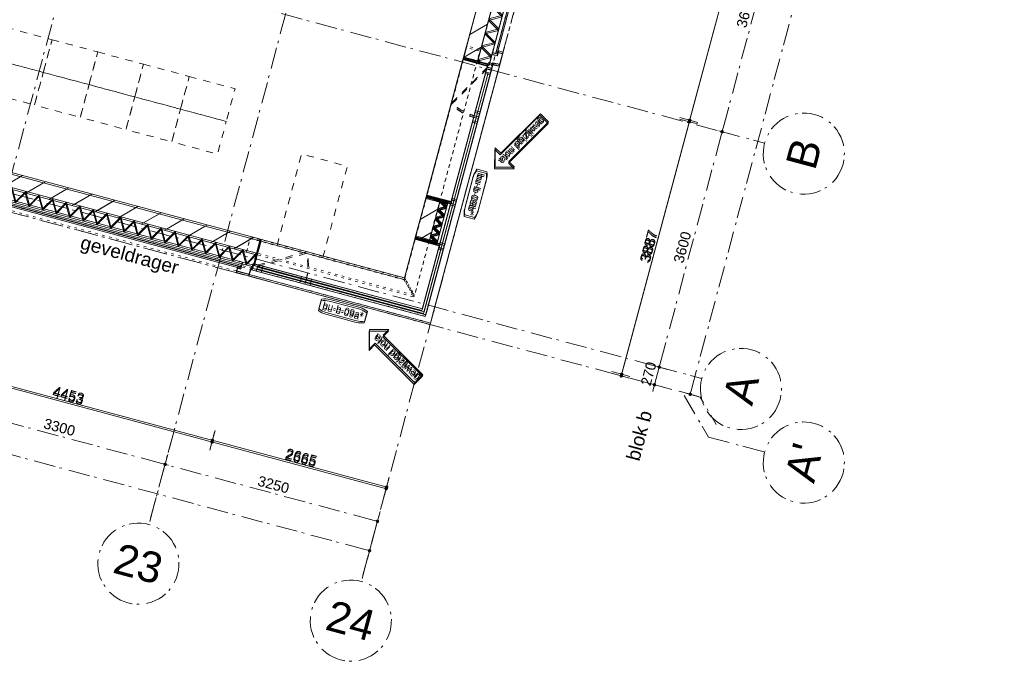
# Model space of a CAD drawing. Header units: millimetres. Extents: x -7616 to 74263, y -34032 to 21987.
# Tile 56 of 60: x 56423 to 70977, y -33313 to -23698. Entities that reach past the tile are written whole.
import ezdxf
from ezdxf.enums import TextEntityAlignment as Align

# ---------------------------------------------------------------- set-up
doc = ezdxf.new("R2010")
doc.units = ezdxf.units.MM
doc.header["$LTSCALE"] = 508
doc.header["$PDMODE"] = 1
doc.header["$PDSIZE"] = -2
for name, pattern in [('Dash Style-1', [0.41664, 0.20828, -0.20836]), ('Dash Style-5', [0.20828, 0.069425, -0.138855]), ('Dash Style-6', [1.04164, 0.625, -0.20828, 0.06943, -0.13893])]:
    doc.linetypes.add(name, pattern=pattern)
doc.layers.get('0').update_dxf_attribs({"lineweight": 0})
doc.layers.get('DEFPOINTS').update_dxf_attribs({"lineweight": 0})
for name, color, linetype, lineweight in [('(00) tekening-lijn draairichting', 7, 'Dash Style-1', 0), ('(00) tekening-merk kozijn', 40, 'Continuous', 0), ('(00) tekening-stramien-algemeen', 7, 'Dash Style-6', 0), ('(00) tekening-wijzigingspijl', 142, 'Continuous', 0), ('(00) tekst-algemeen', 8, 'Continuous', 0), ('(00) tekst-klein', 8, 'Continuous', 0), ('(22) binnenwanden-X kalkzandsteen', 1, 'Continuous', 0), ('(28) hoofddraagconstructie-bovenliggend', 1, 'Dash Style-5', 0), ('(42) binnenwandafwerkingen-R plaatmateriaal algemeen', 12, 'Continuous', 0), ('(8_) losse inventaris-(82) interieur', 1, 'Dash Style-1', 0), ('(__) constructies_materialen-K isolatie', 8, 'Continuous', 0), ('(__) constructies_materialen-Xh2 staalproducten', 1, 'Continuous', 0), ('Dimension', 7, 'Continuous', 0), ('None', 7, 'Continuous', 0)]:
    doc.layers.add(name, color=color, linetype=linetype, lineweight=lineweight)
doc.styles.add('Arial', font='Arial')
doc.styles.add('Helvetica', font='Helvetica')
doc.dimstyles.new('KE __', dxfattribs={"dimtxt": 151.308594, "dimasz": 50.074463, "dimexe": 125, "dimexo": 500, "dimgap": 25, "dimtad": 1, "dimdec": 1, "dimtxsty": 'Helvetica', "dimblk": 'DOT', "dimblk1": 'DOT', "dimblk2": 'DOT', "dimcen": 0, "dimdle": 100, "dimazin": 0, "dimtfac": 0.8, "dimtdec": 1, "dimtix": 1, "dimtmove": 0, "dimatfit": 0, "dimldrblk": 'DOT', "dimfxl": 150, "dimfxlon": 1, "dimfrac": 2, "dimtolj": 1, "dimarcsym": 0})
pattern_1 = [(45, (0, 0), (-176.7767, 176.7767), [])]

# ---------------------------------------------------------------- blocks, each defined once
blk = doc.blocks.new('_Dot')
at = {"color": 0, "linetype": 'ByBlock', "lineweight": -2}
blk.add_line((-0.5, 0), (-1, 0), dxfattribs=at)
at = {"color": 0, "linetype": 'ByBlock', "const_width": 0.5}
blk.add_lwpolyline([(-0.25, 0, 1), (0.25, 0, 1)], format="xyb", close=True, dxfattribs=at)
blk = doc.blocks.new('*D50')
at = {"layer": 'DEFPOINTS', "color": 0, "transparency": 33554687}
for p in [(17785, 150), (20450, 0), (20450, -2509)]:
    blk.add_point(p, dxfattribs=at)
at = {"layer": 'Dimension', "color": 0, "lineweight": -2, "transparency": 33554687}
for p, q in [((17785, -2359), (17785, -2634)), ((20450, -2359), (20450, -2634)), ((17835, -2509), (20400, -2509))]:
    blk.add_line(p, q, dxfattribs=at)
at = {"layer": 'Dimension', "color": 0, "lineweight": -2, "xscale": 50.07446289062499, "yscale": 50.07446289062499, "zscale": 50.07446289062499, "rotation": 180}
blk.add_blockref('_Dot', (17785, -2509), dxfattribs=at)
at = {"layer": 'Dimension', "color": 0, "lineweight": -2, "xscale": 50.07446289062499, "yscale": 50.07446289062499, "zscale": 50.07446289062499}
blk.add_blockref('_Dot', (20450, -2509), dxfattribs=at)
at = {"layer": 'Dimension', "color": 0, "lineweight": 0, "transparency": 33554687, "insert": (19117, -2408), "char_height": 151.3, "attachment_point": 5, "style": 'Helvetica'}
blk.add_mtext('\\A1;2665', dxfattribs=at)
blk = doc.blocks.new('*D53')
at = {"layer": 'DEFPOINTS', "color": 0, "transparency": 33554687}
for p in [(20315, 3887), (23375, 3887), (20450, 0)]:
    blk.add_point(p, dxfattribs=at)
at = {"layer": 'Dimension', "color": 0, "lineweight": -2, "transparency": 33554687}
for p, q in [((23225, 3887), (23500, 3887)), ((23375, 50), (23375, 3837)), ((23225, 0), (23500, 0))]:
    blk.add_line(p, q, dxfattribs=at)
at = {"layer": 'Dimension', "color": 0, "lineweight": -2, "xscale": 50.07446289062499, "yscale": 50.07446289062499, "zscale": 50.07446289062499}
for p, rotation in [((23375, 3887), 90), ((23375, 0), 270)]:
    blk.add_blockref('_Dot', p, dxfattribs=dict(at, rotation=rotation))
at = {"layer": 'Dimension', "color": 0, "lineweight": 0, "transparency": 33554687, "insert": (23274, 1943), "char_height": 151.3, "attachment_point": 5, "rotation": 90, "style": 'Helvetica'}
blk.add_mtext('\\A1;3887', dxfattribs=at)
blk = doc.blocks.new('*D74')
at = {"layer": 'DEFPOINTS', "color": 0, "transparency": 33554687}
for p in [(13332, 170), (17785, 150), (13332, -2509)]:
    blk.add_point(p, dxfattribs=at)
at = {"layer": 'Dimension', "color": 0, "lineweight": -2, "transparency": 33554687}
for p, q in [((13332, -2359), (13332, -2634)), ((17785, -2359), (17785, -2634)), ((17735, -2509), (13382, -2509))]:
    blk.add_line(p, q, dxfattribs=at)
at = {"layer": 'Dimension', "color": 0, "lineweight": -2, "xscale": 50.07446289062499, "yscale": 50.07446289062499, "zscale": 50.07446289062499, "rotation": 180}
blk.add_blockref('_Dot', (13332, -2509), dxfattribs=at)
at = {"layer": 'Dimension', "color": 0, "lineweight": -2, "xscale": 50.07446289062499, "yscale": 50.07446289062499, "zscale": 50.07446289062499}
blk.add_blockref('_Dot', (17785, -2509), dxfattribs=at)
at = {"layer": 'Dimension', "color": 0, "lineweight": 0, "transparency": 33554687, "insert": (15558, -2408), "char_height": 151.3, "attachment_point": 5, "style": 'Helvetica'}
blk.add_mtext('\\A1;4453', dxfattribs=at)
blk = doc.blocks.new('Isolatie Object-8')
at = {"layer": '(__) constructies_materialen-K isolatie', "color": 2, "lineweight": 0, "transparency": 33554687, "flags": 128}
blk.add_lwpolyline([(0, 90), (4596, 90), (4596, -90), (0, -90)], close=True, dxfattribs=at)
blk.add_lwpolyline([(0, -90), (104, 90), (208, -90), (208, -90), (312, 90), (416, -90), (416, -90), (520, 90), (624, -90), (624, -90), (727, 90), (831, -90), (831, -90), (935, 90), (1039, -90), (1039, -90), (1143, 90), (1247, -90), (1247, -90), (1351, 90), (1455, -90), (1455, -90), (1559, 90), (1663, -90), (1663, -90), (1767, 90), (1871, -90), (1871, -90), (1975, 90), (2078, -90), (2078, -90), (2182, 90), (2286, -90), (2286, -90), (2390, 90), (2494, -90), (2494, -90), (2598, 90), (2702, -90), (2702, -90), (2806, 90), (2910, -90), (2910, -90), (3014, 90), (3118, -90), (3118, -90), (3222, 90), (3326, -90), (3326, -90), (3429, 90), (3533, -90), (3533, -90), (3637, 90), (3741, -90), (3741, -90), (3845, 90), (3949, -90), (3949, -90), (4053, 90), (4157, -90), (4157, -90), (4261, 90), (4365, -90), (4365, -90), (4469, 90), (4573, -90), (4596, -49)], dxfattribs=at)
blk = doc.blocks.new('00-merk kozijn')
at = {"layer": '(00) tekening-merk kozijn', "color": 2, "lineweight": 0, "transparency": 33554687, "flags": 128}
blk.add_lwpolyline([(233, 50, 0.105357), (349, 75), (350, 75), (350, 225), (349, 225, 0.105357), (233, 250), (-233, 250, 0.105357), (-349, 225), (-350, 225), (-350, 75), (-349, 75, 0.105357), (-233, 50)], format="xyb", close=True, dxfattribs=at)
at = {"layer": 'None', "color": 7, "linetype": 'Continuous', "lineweight": 0, "transparency": 33554687}
blk.add_point((0, 0), dxfattribs=at)
at = {"layer": '(00) tekening-merk kozijn', "color": 2, "transparency": 33554687, "style": 'Arial'}
blk.add_attdef('MERK', text='', height=101, dxfattribs=at).set_placement((0, 150), align=Align.MIDDLE_CENTER)
blk = doc.blocks.new('kozijn aansluiting-tussenstijl')
at = {"layer": '(42) binnenwandafwerkingen-R plaatmateriaal algemeen', "color": 17, "lineweight": 0, "transparency": 33554687, "flags": 128}
blk.add_lwpolyline([(-60, 444), (-50, 444), (-50, 75), (-60, 75)], close=True, dxfattribs=at)
at = {"layer": 'None', "color": 17, "lineweight": 0, "transparency": 33554687}
blk.add_line((-65, 230), (-65, 444), dxfattribs=at)
at = {"layer": 'None', "color": 17, "lineweight": 0, "transparency": 33554687, "flags": 128}
blk.add_lwpolyline([(-76, 70), (0, 70), (0, 0), (-76, 0)], close=True, dxfattribs=at)
at = {"layer": 'None', "color": 7, "linetype": 'Continuous', "lineweight": 0, "transparency": 33554687}
blk.add_point((0, 0), dxfattribs=at)
blk = doc.blocks.new('zetwerk omlijsting eternit')
at = {"layer": '(__) constructies_materialen-Xh2 staalproducten', "color": 3, "lineweight": 0, "transparency": 33554687, "flags": 128}
for points in [[(7, 13), (-17, 13), (-17, 11), (5, 11), (15, -100), (17, -98)], [(17, -98), (15, -100), (205, -100), (205, -30), (155, -30), (155, 30), (153, 30), (153, -32), (203, -32), (203, -98)], [(205, 48), (157, 48), (157, 0), (155, 0), (155, 50), (205, 50)]]:
    blk.add_lwpolyline(points, close=True, dxfattribs=at)
blk = doc.blocks.new('kozijn aansluiting-hoek met lijst eternit')
at = {"layer": '(42) binnenwandafwerkingen-R plaatmateriaal algemeen', "color": 17, "lineweight": 0, "transparency": 33554687, "flags": 128}
blk.add_lwpolyline([(-32, 444), (-22, 444), (-22, 75), (-32, 75)], close=True, dxfattribs=at)
at = {"layer": 'None', "color": 17, "lineweight": 0, "transparency": 33554687}
blk.add_line((-17, 230), (-17, 444), dxfattribs=at)
at = {"layer": 'None', "color": 17, "lineweight": 0, "transparency": 33554687, "flags": 128}
blk.add_lwpolyline([(-76, 70), (0, 70), (0, 0), (-76, 0)], close=True, dxfattribs=at)
at = {"layer": 'None', "color": 7, "linetype": 'Continuous', "lineweight": 0, "transparency": 33554687}
for p in [(0, 0), (5, 0)]:
    blk.add_point(p, dxfattribs=at)
at = {"layer": 'None', "color": 17, "transparency": 33554687}
blk.add_blockref('zetwerk omlijsting eternit', (0, 0), dxfattribs=at)
blk = doc.blocks.new('Group-59-1')
at = {"layer": 'None', "color": 17, "lineweight": 0, "transparency": 33554687, "flags": 128}
for points in [[(374, 3326), (444, 3326), (444, 3250), (374, 3250)], [(374, 2658), (444, 2658), (444, 2582), (374, 2582)], [(374, 2582), (444, 2582), (444, 2506), (374, 2506)]]:
    blk.add_lwpolyline(points, close=True, dxfattribs=at)
blk = doc.blocks.new('Group-60-1')
at = {"layer": 'None', "color": 17, "lineweight": 0, "transparency": 33554687, "flags": 128}
blk.add_lwpolyline([(-2218, -374), (-2142, -374), (-2142, -444), (-2218, -444)], close=True, dxfattribs=at)
at = {"layer": 'None', "color": 7, "linetype": 'Continuous', "lineweight": 0, "transparency": 33554687}
for p in [(-2223, -444), (-2218, -444)]:
    blk.add_point(p, dxfattribs=at)
at = {"layer": 'None', "color": 17, "transparency": 33554687, "xscale": -1}
blk.add_blockref('zetwerk omlijsting eternit', (-2218, -444), dxfattribs=at)
blk = doc.blocks.new('wijzigingspijl-100')
at = {"layer": '(00) tekening-wijzigingspijl', "color": 1, "lineweight": 0, "flags": 128}
blk.add_lwpolyline([(-1031, -85), (-1031, 87), (-203, 87), (-203, 203), (0, 0), (-203, -201), (-203, -85)], close=True, dxfattribs=at)
at = {"layer": '(00) tekening-wijzigingspijl', "color": 1, "style": 'Arial'}
blk.add_attdef('hoofdveld', text='', height=102, dxfattribs=at).set_placement((-573, 1), align=Align.MIDDLE_CENTER)
blk.add_attdef('subveld', text='', height=75.5, dxfattribs=at).set_placement((-1031, -246), align=Align.MIDDLE_LEFT)
blk = doc.blocks.new('bu-b-09')
at = {"layer": '(00) tekening-lijn draairichting', "color": 17, "lineweight": 0, "transparency": 33554687, "flags": 128}
for points in [[(379, 3326), (7, 2682, 0.13166), (379, 2582)], [(-2142, -374), (-1497, -2, -0.13166), (-1398, -374)]]:
    blk.add_lwpolyline(points, format="xyb", dxfattribs=at)
at = {"layer": 'None', "color": 17, "lineweight": 0, "transparency": 33554687}
for p, q in [((409, 3250), (409, -411)), ((-2142, -409), (409, -409))]:
    blk.add_line(p, q, dxfattribs=at)
at = {"layer": 'None', "color": 17, "lineweight": 0, "transparency": 33554687, "flags": 128}
for points in [[(544, 3412), (444, 3412), (444, -444), (-2232, -444), (-2232, -544), (544, -544), (544, -444), (544, -444)], [(-2218, -444), (444, -444), (444, -374), (444, -374), (444, 3397), (374, 3397), (374, -374), (-2218, -374)], [(0, 3365), (374, 3365), (374, 1268), (0, 1268)], [(379, 1318), (444, 1318), (444, 1242), (379, 1242)], [(-2191, -374), (374, -374), (374, 616), (0, 616), (0, 0), (-2191, 0)], [(379, 642), (444, 642), (444, 566), (379, 566)], [(-2066, -374), (-2066, -444), (-2142, -444), (-2142, -374)], [(-1398, -374), (-1398, -444), (-1474, -444), (-1474, -374)], [(-1322, -374), (-1322, -444), (-1398, -444), (-1398, -374)]]:
    blk.add_lwpolyline(points, close=True, dxfattribs=at)
at = {"layer": '(00) tekst-algemeen', "color": 17, "transparency": 33554687, "rotation": 270}
blk.add_blockref('00-merk kozijn', (544, 1479), dxfattribs=at).add_auto_attribs({'MERK': 'bu-b-09b*'})
at = {"layer": '(00) tekst-algemeen', "color": 17, "transparency": 33554687}
ref = blk.add_blockref('00-merk kozijn', (-753, -544), dxfattribs=dict(at, rotation=180))
ref.add_attrib('MERK', 'bu-b-09a*', dxfattribs={"layer": '(00) tekening-merk kozijn', "color": 2, "transparency": 33554687, "height": 100.7, "style": 'Arial'}).set_placement((-753, -694), align=Align.MIDDLE_CENTER)
at = {"layer": 'None', "color": 17, "transparency": 33554687, "rotation": 90}
for name, p in [('kozijn aansluiting-hoek met lijst eternit', (444, 3397)), ('kozijn aansluiting-tussenstijl', (444, 1318))]:
    blk.add_blockref(name, p, dxfattribs=at)
at = {"layer": 'None', "color": 17, "transparency": 33554687}
for name, p in [('Group-59-1', (0, 0)), ('kozijn aansluiting-tussenstijl', (-2142, -444)), ('Group-60-1', (0, 0))]:
    blk.add_blockref(name, p, dxfattribs=at)
for p, rotation in [((869, 1929), 240), ((-303, -869), 150)]:
    blk.add_blockref('wijzigingspijl-100', p, dxfattribs=dict(at, rotation=rotation)).add_auto_attribs({'hoofdveld': 'gewijzigd nota'})
at = {"layer": 'None', "color": 17, "transparency": 33554687, "xscale": -1, "rotation": 90}
blk.add_blockref('kozijn aansluiting-tussenstijl', (444, 566), dxfattribs=at)
blk = doc.blocks.new('Isolatie Object-9')
at = {"layer": '(__) constructies_materialen-K isolatie', "color": 2, "lineweight": 0, "transparency": 33554687, "flags": 128}
blk.add_lwpolyline([(0, 90), (4385, 90), (4385, -90), (0, -90)], close=True, dxfattribs=at)
blk.add_lwpolyline([(0, -90), (104, 90), (208, -90), (208, -90), (312, 90), (416, -90), (416, -90), (520, 90), (624, -90), (624, -90), (727, 90), (831, -90), (831, -90), (935, 90), (1039, -90), (1039, -90), (1143, 90), (1247, -90), (1247, -90), (1351, 90), (1455, -90), (1455, -90), (1559, 90), (1663, -90), (1663, -90), (1767, 90), (1871, -90), (1871, -90), (1975, 90), (2078, -90), (2078, -90), (2182, 90), (2286, -90), (2286, -90), (2390, 90), (2494, -90), (2494, -90), (2598, 90), (2702, -90), (2702, -90), (2806, 90), (2910, -90), (2910, -90), (3014, 90), (3118, -90), (3118, -90), (3222, 90), (3326, -90), (3326, -90), (3429, 90), (3533, -90), (3533, -90), (3637, 90), (3741, -90), (3741, -90), (3845, 90), (3949, -90), (3949, -90), (4053, 90), (4157, -90), (4157, -90), (4261, 90), (4365, -90), (4385, -55)], dxfattribs=at)
blk = doc.blocks.new('Isolatie Object-11')
at = {"layer": '(__) constructies_materialen-K isolatie', "color": 2, "lineweight": 0, "transparency": 33554687, "flags": 128}
blk.add_lwpolyline([(0, 58), (600, 58), (600, -58), (0, -58)], close=True, dxfattribs=at)
blk.add_lwpolyline([(0, -58), (67, 58), (134, -58), (134, -58), (201, 58), (268, -58), (268, -58), (335, 58), (402, -58), (402, -58), (469, 58), (536, -58), (600, 53)], dxfattribs=at)
blk = doc.blocks.new('Isolatie Object-12')
at = {"layer": '(__) constructies_materialen-K isolatie', "color": 2, "lineweight": 0, "transparency": 33554687, "flags": 128}
blk.add_lwpolyline([(0, 58), (622, 58), (622, -58), (0, -58)], close=True, dxfattribs=at)
blk.add_lwpolyline([(0, -58), (67, 58), (134, -58), (134, -58), (201, 58), (268, -58), (268, -58), (335, 58), (402, -58), (402, -58), (469, 58), (536, -58), (603, 58), (622, 24)], dxfattribs=at)
blk = doc.blocks.new('nieuwe hoek')
at = {"layer": '(22) binnenwanden-X kalkzandsteen', "linetype": 'Continuous', "lineweight": 0, "transparency": 33554687}
h = blk.add_hatch(dxfattribs=at)
h.set_pattern_fill('(__)F kzs 1_100', color=253, style=0, pattern_type=2)
h.set_pattern_definition(pattern_1)
h.paths.add_polyline_path([(-544, 3924), (-330, 3924), (-330, 8515), (-544, 8515)])
h = blk.add_hatch(dxfattribs=at)
h.set_pattern_fill('(__)F kzs 1_100', color=253, style=0, pattern_type=2)
h.set_pattern_definition(pattern_1)
h.paths.add_polyline_path([(-330, 1797), (-544, 1797), (-544, 1175), (-330, 1175)])
h = blk.add_hatch(dxfattribs=at)
h.set_pattern_fill('(__)F kzs 1_100', color=253, style=0, pattern_type=2)
h.set_pattern_definition(pattern_1)
h.paths.add_polyline_path([(-330, 1786), (-544, 1786), (-544, 1186), (-330, 1186)])
h = blk.add_hatch(dxfattribs=at)
h.set_pattern_fill('(__)F kzs 1_100', color=253, style=0, pattern_type=2)
h.set_pattern_definition(pattern_1)
h.paths.add_polyline_path([(-7135, 544), (-7135, 330), (-2750, 330), (-2750, 544)])
at = {"layer": '(22) binnenwanden-X kalkzandsteen', "color": 3, "lineweight": 0, "transparency": 33554687}
blk.add_line((-544, 8515), (-544, 3924), dxfattribs=at)
at = {"layer": '(22) binnenwanden-X kalkzandsteen', "color": 3, "lineweight": 0, "transparency": 33554687, "flags": 128}
blk.add_lwpolyline([(-544, 3924), (-330, 3924), (-330, 8515)], dxfattribs=at)
for points in [[(-330, 1797), (-544, 1797), (-544, 1175), (-330, 1175)], [(-330, 1786), (-544, 1786), (-544, 1186), (-330, 1186)], [(-7135, 544), (-7135, 330), (-2750, 330), (-2750, 544)]]:
    blk.add_lwpolyline(points, close=True, dxfattribs=at)
at = {"layer": '(28) hoofddraagconstructie-bovenliggend', "color": 2, "lineweight": 0, "transparency": 33554687, "flags": 128}
for points in [[(-540, 4094), (-540, 540), (-334, 334), (-334, 4094)], [(-540, 4094), (-540, 540), (-334, 334), (-334, 4094)], [(-540, 540), (-2900, 540), (-2900, 334), (-334, 334), (-540, 540)], [(-540, 540), (-2900, 540), (-2900, 334), (-334, 334), (-540, 540)]]:
    blk.add_lwpolyline(points, close=True, dxfattribs=at)
at = {"layer": '(42) binnenwandafwerkingen-R plaatmateriaal algemeen', "color": 17, "lineweight": 0, "transparency": 33554687, "flags": 128}
for points in [[(-80, 8321), (-100, 8321), (-100, 4120), (-80, 4120)], [(-2933, 80), (-2933, 100), (-6943, 100), (-6943, 80)]]:
    blk.add_lwpolyline(points, close=True, dxfattribs=at)
at = {"layer": 'None', "color": 7, "linetype": 'Continuous', "lineweight": 0, "transparency": 33554687}
blk.add_point((0, 0), dxfattribs=at)
blk.add_point((0, 0), dxfattribs=at)
at = {"layer": '(__) constructies_materialen-K isolatie', "color": 2}
for name, p, rotation in [('Isolatie Object-8', (-240, 8515), 270), ('Isolatie Object-12', (-272, 1797), 270), ('Isolatie Object-11', (-272, 1786), 270), ('Isolatie Object-9', (-2750, 240), 180)]:
    blk.add_blockref(name, p, dxfattribs=dict(at, rotation=rotation))
at = {"layer": 'None', "color": 17, "transparency": 33554687}
blk.add_blockref('bu-b-09', (-544, 544), dxfattribs=at)
blk = doc.blocks.new('*D127')
at = {"layer": 'DEFPOINTS', "color": 0, "transparency": 33554687}
for p in [(20450, 10915), (20315, 3887), (23375, 3887)]:
    blk.add_point(p, dxfattribs=at)
at = {"layer": 'Dimension', "color": 0, "lineweight": -2, "transparency": 33554687}
for p, q in [((23225, 10915), (23500, 10915)), ((23375, 10865), (23375, 3937)), ((23225, 3887), (23500, 3887))]:
    blk.add_line(p, q, dxfattribs=at)
at = {"layer": 'Dimension', "color": 0, "lineweight": -2, "xscale": 50.07446289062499, "yscale": 50.07446289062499, "zscale": 50.07446289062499}
for p, rotation in [((23375, 10915), 90), ((23375, 3887), 270)]:
    blk.add_blockref('_Dot', p, dxfattribs=dict(at, rotation=rotation))
at = {"layer": 'Dimension', "color": 0, "lineweight": 0, "transparency": 33554687, "insert": (23274, 7401), "char_height": 151.3, "attachment_point": 5, "rotation": 90, "style": 'Helvetica'}
blk.add_mtext('\\A1;7028', dxfattribs=at)
blk = doc.blocks.new('Group-91-1')
at = {"layer": '(00) tekening-stramien-algemeen', "color": 2, "lineweight": 0, "transparency": 33554687}
for p, q in [((71014, -7200), (-1885, -7200)), ((71038, -10800), (-1886, -10800)), ((71038, -11070), (-1886, -11070))]:
    blk.add_line(p, q, dxfattribs=at)
blk = doc.blocks.new('00-stramienbol')
at = {"layer": '(00) tekening-stramien-algemeen', "color": 2, "lineweight": 0, "transparency": 33554687, "flags": 128}
blk.add_lwpolyline([(0, 600), (59, 597), (117, 588), (174, 574), (230, 554), (283, 529), (333, 499), (381, 464), (424, 424), (464, 381), (499, 333), (529, 283), (554, 230), (574, 174), (588, 117), (597, 59), (600, 0), (597, -59), (588, -117), (574, -174), (554, -230), (529, -283), (499, -333), (464, -381), (424, -424), (381, -464), (333, -499), (283, -529), (230, -554), (174, -574), (117, -588), (59, -597), (0, -600), (-59, -597), (-117, -588), (-174, -574), (-230, -554), (-283, -529), (-333, -499), (-381, -464), (-424, -424), (-464, -381), (-499, -333), (-529, -283), (-554, -230), (-574, -174), (-588, -117), (-597, -59), (-600, 0), (-597, 59), (-588, 117), (-574, 174), (-554, 230), (-529, 283), (-499, 333), (-464, 381), (-424, 424), (-381, 464), (-333, 499), (-283, 529), (-230, 554), (-174, 574), (-117, 588), (-59, 597)], close=True, dxfattribs=at)
at = {"layer": '(00) tekening-stramien-algemeen', "color": 7, "linetype": 'Continuous', "lineweight": 0, "transparency": 33554687}
for p in [(0, 600), (-600, 0), (0, 0), (600, 0), (0, -600)]:
    blk.add_point(p, dxfattribs=at)
at = {"layer": '(00) tekening-stramien-algemeen', "color": 2, "transparency": 33554687, "style": 'Arial'}
blk.add_attdef('hoofdveld', text='', height=453, dxfattribs=at).set_placement((0, 0), align=Align.MIDDLE_CENTER)
at = {"layer": 'None', "color": 0, "flags": 1}
for tag, p in [('subveld_1', (-600, -1416)), ('subveld_2', (-600, -2231))]:
    blk.add_attdef(tag, p, '', height=453, dxfattribs=at)
blk = doc.blocks.new('*D185')
at = {"layer": '(00) tekening-stramien-algemeen', "color": 0, "lineweight": -2, "transparency": 33554687}
for p, q in [((61111, -350), (61111, -625)), ((64411, -350), (64411, -625)), ((64361, -500), (61161, -500))]:
    blk.add_line(p, q, dxfattribs=at)
at = {"layer": 'DEFPOINTS', "color": 0, "transparency": 33554687}
for p in [(61111, 2779), (64411, 2779), (61111, -500)]:
    blk.add_point(p, dxfattribs=at)
at = {"layer": '(00) tekening-stramien-algemeen', "color": 0, "lineweight": -2, "xscale": 50.07446289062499, "yscale": 50.07446289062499, "zscale": 50.07446289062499, "rotation": 180}
blk.add_blockref('_Dot', (61111, -500), dxfattribs=at)
at = {"layer": '(00) tekening-stramien-algemeen', "color": 0, "lineweight": -2, "xscale": 50.07446289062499, "yscale": 50.07446289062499, "zscale": 50.07446289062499}
blk.add_blockref('_Dot', (64411, -500), dxfattribs=at)
at = {"layer": '(00) tekening-stramien-algemeen', "color": 0, "lineweight": 0, "transparency": 33554687, "insert": (62761, -374), "char_height": 151.3, "attachment_point": 5, "style": 'Helvetica'}
blk.add_mtext('\\A1;3300', dxfattribs=at)
blk = doc.blocks.new('*D186')
at = {"layer": '(00) tekening-stramien-algemeen', "color": 0, "lineweight": -2, "transparency": 33554687}
for p, q in [((64411, -350), (64411, -625)), ((67661, -350), (67661, -625)), ((67611, -500), (64461, -500))]:
    blk.add_line(p, q, dxfattribs=at)
at = {"layer": 'DEFPOINTS', "color": 0, "transparency": 33554687}
for p in [(64411, 2779), (67661, 2779), (64411, -500)]:
    blk.add_point(p, dxfattribs=at)
at = {"layer": '(00) tekening-stramien-algemeen', "color": 0, "lineweight": -2, "xscale": 50.07446289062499, "yscale": 50.07446289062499, "zscale": 50.07446289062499, "rotation": 180}
blk.add_blockref('_Dot', (64411, -500), dxfattribs=at)
at = {"layer": '(00) tekening-stramien-algemeen', "color": 0, "lineweight": -2, "xscale": 50.07446289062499, "yscale": 50.07446289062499, "zscale": 50.07446289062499}
blk.add_blockref('_Dot', (67661, -500), dxfattribs=at)
at = {"layer": '(00) tekening-stramien-algemeen', "color": 0, "lineweight": 0, "transparency": 33554687, "insert": (66036, -374), "char_height": 151.3, "attachment_point": 5, "style": 'Helvetica'}
blk.add_mtext('\\A1;3250', dxfattribs=at)
blk = doc.blocks.new('*D205')
at = {"layer": '(00) tekening-stramien-algemeen', "color": 0, "lineweight": -2, "transparency": 33554687}
for p, q in [((67660, -14379), (67660, -14654)), ((67610, -14529), (-220, -14529)), ((-270, -14579), (-270, -14654))]:
    blk.add_line(p, q, dxfattribs=at)
at = {"layer": 'DEFPOINTS', "color": 0, "transparency": 33554687}
for p in [(67660, -11070), (-270, -14079), (-270, -14529)]:
    blk.add_point(p, dxfattribs=at)
at = {"layer": '(00) tekening-stramien-algemeen', "color": 0, "lineweight": -2, "xscale": 50.07446289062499, "yscale": 50.07446289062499, "zscale": 50.07446289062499, "rotation": 180}
blk.add_blockref('_Dot', (-270, -14529), dxfattribs=at)
at = {"layer": '(00) tekening-stramien-algemeen', "color": 0, "lineweight": -2, "xscale": 50.07446289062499, "yscale": 50.07446289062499, "zscale": 50.07446289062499}
blk.add_blockref('_Dot', (67660, -14529), dxfattribs=at)
at = {"layer": '(00) tekening-stramien-algemeen', "color": 0, "lineweight": 0, "transparency": 33554687, "insert": (33695, -14428), "char_height": 151.3, "attachment_point": 5, "style": 'Helvetica'}
blk.add_mtext('\\A1;67930', dxfattribs=at)
blk = doc.blocks.new('*D207')
at = {"layer": '(00) tekening-stramien-algemeen', "color": 0, "lineweight": -2, "transparency": 33554687}
for p, q in [((1, -50), (1, -175)), ((3551, -50), (51, -50)), ((3601, -50), (3601, -175))]:
    blk.add_line(p, q, dxfattribs=at)
at = {"layer": 'DEFPOINTS', "color": 0, "transparency": 33554687}
for p in [(1, 450), (3601, 450), (1, -50)]:
    blk.add_point(p, dxfattribs=at)
at = {"layer": '(00) tekening-stramien-algemeen', "color": 0, "lineweight": -2, "xscale": 50.07446289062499, "yscale": 50.07446289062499, "zscale": 50.07446289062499, "rotation": 180}
blk.add_blockref('_Dot', (1, -50), dxfattribs=at)
at = {"layer": '(00) tekening-stramien-algemeen', "color": 0, "lineweight": -2, "xscale": 50.07446289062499, "yscale": 50.07446289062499, "zscale": 50.07446289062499}
blk.add_blockref('_Dot', (3601, -50), dxfattribs=at)
at = {"layer": '(00) tekening-stramien-algemeen', "color": 0, "lineweight": 0, "transparency": 33554687, "insert": (1801, 76), "char_height": 151.3, "attachment_point": 5, "style": 'Helvetica'}
blk.add_mtext('\\A1;3600', dxfattribs=at)
blk = doc.blocks.new('*D208')
at = {"layer": '(00) tekening-stramien-algemeen', "color": 0, "lineweight": -2, "transparency": 33554687}
for p, q in [((3601, -50), (3601, -175)), ((7151, -50), (3651, -50)), ((7201, -50), (7201, -175))]:
    blk.add_line(p, q, dxfattribs=at)
at = {"layer": 'DEFPOINTS', "color": 0, "transparency": 33554687}
for p in [(3601, 450), (7201, 450), (3601, -50)]:
    blk.add_point(p, dxfattribs=at)
at = {"layer": '(00) tekening-stramien-algemeen', "color": 0, "lineweight": -2, "xscale": 50.07446289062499, "yscale": 50.07446289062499, "zscale": 50.07446289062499, "rotation": 180}
blk.add_blockref('_Dot', (3601, -50), dxfattribs=at)
at = {"layer": '(00) tekening-stramien-algemeen', "color": 0, "lineweight": -2, "xscale": 50.07446289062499, "yscale": 50.07446289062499, "zscale": 50.07446289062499}
blk.add_blockref('_Dot', (7201, -50), dxfattribs=at)
at = {"layer": '(00) tekening-stramien-algemeen', "color": 0, "lineweight": 0, "transparency": 33554687, "insert": (5401, 76), "char_height": 151.3, "attachment_point": 5, "style": 'Helvetica'}
blk.add_mtext('\\A1;3600', dxfattribs=at)
blk = doc.blocks.new('*D211')
at = {"layer": '(00) tekening-stramien-algemeen', "color": 0, "lineweight": -2, "transparency": 33554687}
for p, q in [((-319, -50), (-369, -50)), ((-269, -50), (-269, -175)), ((1, -50), (-269, -50)), ((1, -50), (1, -175)), ((51, -50), (101, -50))]:
    blk.add_line(p, q, dxfattribs=at)
at = {"layer": 'DEFPOINTS', "color": 0, "transparency": 33554687}
for p in [(-269, 450), (1, 450), (-269, -50)]:
    blk.add_point(p, dxfattribs=at)
at = {"layer": '(00) tekening-stramien-algemeen', "color": 0, "lineweight": -2, "xscale": 50.07446289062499, "yscale": 50.07446289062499, "zscale": 50.07446289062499}
blk.add_blockref('_Dot', (-269, -50), dxfattribs=at)
at = {"layer": '(00) tekening-stramien-algemeen', "color": 0, "lineweight": -2, "xscale": 50.07446289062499, "yscale": 50.07446289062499, "zscale": 50.07446289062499, "rotation": 180}
blk.add_blockref('_Dot', (1, -50), dxfattribs=at)
at = {"layer": '(00) tekening-stramien-algemeen', "color": 0, "lineweight": 0, "transparency": 33554687, "insert": (-134, 76), "char_height": 151.3, "attachment_point": 5, "style": 'Helvetica'}
blk.add_mtext('\\A1;270', dxfattribs=at)
blk = doc.blocks.new('*D214')
at = {"layer": '(00) tekening-stramien-algemeen', "color": 0, "lineweight": -2, "transparency": 33554687}
for p, q in [((-267, -446), (-267, -721)), ((17211, -446), (17211, -721)), ((-217, -596), (17161, -596))]:
    blk.add_line(p, q, dxfattribs=at)
at = {"layer": 'DEFPOINTS', "color": 0, "transparency": 33554687}
for p in [(-267, 3333), (17211, 100), (17211, -596)]:
    blk.add_point(p, dxfattribs=at)
at = {"layer": '(00) tekening-stramien-algemeen', "color": 0, "lineweight": -2, "xscale": 50.07446289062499, "yscale": 50.07446289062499, "zscale": 50.07446289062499}
for p, rotation in [((-267, -596), 179.9996842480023), ((17211, -596), 359.9996842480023)]:
    blk.add_blockref('_Dot', p, dxfattribs=dict(at, rotation=rotation))
at = {"layer": '(00) tekening-stramien-algemeen', "color": 0, "lineweight": 0, "transparency": 33554687, "insert": (8472, -495), "char_height": 151.3, "attachment_point": 5, "rotation": 359.9997, "style": 'Helvetica'}
blk.add_mtext('\\A1;17478', dxfattribs=at)
blk = doc.blocks.new('blok b-v2-gevel_constructie')
at = {"layer": '(28) hoofddraagconstructie-bovenliggend', "color": 2, "lineweight": 0, "transparency": 33554687, "flags": 128}
blk.add_lwpolyline([(20349.97, 100), (20349.97, 8140), (20449.99, 8140), (20449.99, -0.01), (20349.97, -0.01), (20349.97, 0), (6930, 0), (6930, 100)], close=True, dxfattribs=at)
at = {"layer": 'None', "color": 17, "transparency": 33554687}
blk.add_blockref('nieuwe hoek', (20449.99, -0.01), dxfattribs=at)
at = {"layer": 'Dimension', "color": 17, "lineweight": 0, "transparency": 33554687}
for p1, picture, middle in [((20450.1, 10915), '*D127', (23274.31, 7401)), ((20449.99, 0), '*D53', (23274.31, 1943.5))]:
    dim = blk.add_linear_dim(base=(23374.97, 3887), p1=p1, p2=(20315, 3887), angle=270, dimstyle='KE __', override={"dimtxt": 151.308594, "dimgap": 25, "dimpost": '<>', "dimtxsty": 'Helvetica', "dimtmove": 2}, dxfattribs=at)
    dim.commit()
    dim.dimension.update_dxf_attribs({"geometry": picture, "text_midpoint": middle})
for base, p2, picture, middle in [((13331.83, -2508.85), (13331.83, 169.97), '*D74', (15558.3, -2408.2)), ((20449.99, -2508.85), (20449.99, 0), '*D50', (19117.38, -2408.2))]:
    dim = blk.add_linear_dim(base=base, p1=(17784.76, 149.97), p2=p2, dimstyle='KE __', override={"dimtxt": 151.308594, "dimgap": 25, "dimdec": 0, "dimpost": '<>', "dimtxsty": 'Helvetica', "dimtmove": 2}, dxfattribs=at)
    dim.commit()
    dim.dimension.update_dxf_attribs({"geometry": picture, "text_midpoint": middle})
blk = doc.blocks.new('blok B 02 (2D)')
at = {"layer": '(8_) losse inventaris-(82) interieur', "color": 17, "lineweight": 0, "transparency": 33554687, "flags": 128}
for points in [[(60742.5, 2620.64), (61442.5, 2620.64), (61442.5, 2120.64), (60742.5, 2120.64)], [(61442.5, 2620.64), (62142.5, 2620.64), (62142.5, 2120.64), (61442.5, 2120.64)], [(62142.5, 2620.64), (62842.5, 2620.64), (62842.5, 2120.64), (62142.5, 2120.64)], [(62842.5, 2620.64), (63542.5, 2620.64), (63542.5, 2120.64), (62842.5, 2120.64)], [(63542.5, 2620.64), (64242.5, 2620.64), (64242.5, 2120.64), (63542.5, 2120.64)], [(60742.5, 2120.64), (61442.5, 2120.64), (61442.5, 1620.64), (60742.5, 1620.64)], [(61442.5, 2120.64), (62142.5, 2120.64), (62142.5, 1620.64), (61442.5, 1620.64)], [(62142.5, 2120.64), (62842.5, 2120.64), (62842.5, 1620.64), (62142.5, 1620.64)], [(62842.5, 2120.64), (63542.5, 2120.64), (63542.5, 1620.64), (62842.5, 1620.64)], [(63542.5, 2120.64), (64242.5, 2120.64), (64242.5, 1620.64), (63542.5, 1620.64)], [(65442.5, 543.98), (65442.5, 1943.98), (66142.5, 1943.98), (66142.5, 543.98)]]:
    blk.add_lwpolyline(points, close=True, dxfattribs=at)
at = {"layer": 'None', "color": 17, "transparency": 33554687}
blk.add_blockref('blok b-v2-gevel_constructie', (47480.01, -0.02), dxfattribs=at)
at = {"layer": '(00) tekst-klein', "color": 17, "transparency": 33554687, "insert": (63374.3, -52.65), "char_height": 201.3773, "attachment_point": 2, "line_spacing_factor": 0.962448, "style": 'Arial'}
blk.add_mtext('geveldrager', dxfattribs=at)
blk = doc.blocks.new('stramien langs gevel blok B')
at = {"layer": '(00) tekening-stramien-algemeen', "color": 2, "lineweight": 0, "transparency": 33554687}
for p, q in [((64410, 0), (64410, -1418.7)), ((67660, 0), (67660, -1418.7))]:
    blk.add_line(p, q, dxfattribs=at)
at = {"layer": '(00) tekening-stramien-algemeen', "color": 2}
ref = blk.add_blockref('00-stramienbol', (64410, -2018.7), dxfattribs=dict(at, rotation=180))
ref.add_attrib('hoofdveld', '23', dxfattribs={"color": 2, "transparency": 33554687, "height": 453.1, "style": 'Arial'}).set_placement((64410, -2018.7), align=Align.MIDDLE_CENTER)
ref = blk.add_blockref('00-stramienbol', (67660, -2018.7), dxfattribs=dict(at, rotation=180))
ref.add_attrib('hoofdveld', '24', dxfattribs={"color": 2, "transparency": 33554687, "height": 453.1, "style": 'Arial'}).set_placement((67660, -2018.7), align=Align.MIDDLE_CENTER)
at = {"layer": '(00) tekening-stramien-algemeen', "color": 2, "lineweight": 0, "transparency": 33554687}
for base, p1, p2, picture, middle in [((61110.6, -500), (64410.6, 2778.9), (61110.6, 2778.9), '*D185', (62760.6, -374.3)), ((64410.6, -500), (67660.6, 2778.9), (64410.6, 2778.9), '*D186', (66035.6, -374.3))]:
    dim = blk.add_linear_dim(base=base, p1=p1, p2=p2, dimstyle='KE __', override={"dimgap": 50, "dimdec": 0, "dimpost": '<>', "dimtxsty": 'Helvetica', "dimtmove": 2}, dxfattribs=at)
    dim.commit()
    dim.dimension.update_dxf_attribs({"geometry": picture, "text_midpoint": middle})
blk = doc.blocks.new('Stramien blok B')
at = {"layer": '(00) tekening-stramien-algemeen', "color": 2, "lineweight": 0, "transparency": 33554687}
for p, q in [((61110, 1818.9), (61110, -14997.6)), ((64410, 1818.9), (64410, -14997.6)), ((67660, 1818.9), (67660, -14997.6))]:
    blk.add_line(p, q, dxfattribs=at)
at = {"layer": 'None', "color": 17, "transparency": 33554687}
for name, p in [('Group-91-1', (0, 0)), ('stramien langs gevel blok B', (0, -13578.9))]:
    blk.add_blockref(name, p, dxfattribs=at)
at = {"layer": '(00) tekening-stramien-algemeen', "color": 2, "lineweight": 0, "transparency": 33554687}
dim = blk.add_linear_dim(base=(-270, -14528.9), p1=(67660, -11070), p2=(-270, -14078.9), dimstyle='KE __', override={"dimgap": 25, "dimdec": 0, "dimpost": '<>', "dimtxsty": 'Helvetica', "dimtmove": 2}, dxfattribs=at)
dim.commit()
dim.dimension.update_dxf_attribs({"geometry": '*D205', "text_midpoint": (33695, -14428.2)})
blk = doc.blocks.new('stramien kop gevel blok B')
at = {"layer": '(00) tekening-stramien-algemeen', "color": 2, "lineweight": 0}
for p, q in [((1.3, 0), (1.3, -700)), ((3601.3, 0), (3601.3, -700)), ((-808.7, -1018.4), (-808.7, -1879.5))]:
    blk.add_line(p, q, dxfattribs=at)
at = {"layer": '(00) tekening-stramien-algemeen', "color": 2, "lineweight": 0, "transparency": 33554687, "flags": 128}
for points in [[(-268.7, 0), (-268.7, -750), (-600.7, -1083.8)], [(-268.7, 0), (-268.7, -475.4), (-808.7, -1018.4)]]:
    blk.add_lwpolyline(points, dxfattribs=at)
at = {"layer": '(00) tekening-stramien-algemeen', "color": 2}
ref = blk.add_blockref('00-stramienbol', (1.3, -1300), dxfattribs=dict(at, rotation=180))
ref.add_attrib('hoofdveld', 'A', dxfattribs={"color": 2, "transparency": 33554687, "height": 453.1, "style": 'Arial'}).set_placement((1.3, -1300), align=Align.MIDDLE_CENTER)
ref = blk.add_blockref('00-stramienbol', (3601.3, -1300), dxfattribs=dict(at, rotation=180))
ref.add_attrib('hoofdveld', 'B', dxfattribs={"color": 2, "transparency": 33554687, "height": 453.1, "style": 'Arial'}).set_placement((3601.3, -1300), align=Align.MIDDLE_CENTER)
ref = blk.add_blockref('00-stramienbol', (-808.7, -2479.5), dxfattribs=dict(at, rotation=180.0000049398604))
ref.add_attrib('hoofdveld', "A'", dxfattribs={"color": 2, "transparency": 33554687, "height": 453.1, "rotation": 0, "style": 'Arial'}).set_placement((-808.7, -2479.5), align=Align.MIDDLE_CENTER)
at = {"layer": 'None', "color": 17, "transparency": 33554687, "insert": (-1428.3, 75.5), "char_height": 201.74, "attachment_point": 1, "line_spacing_factor": 0.834288, "style": 'Helvetica'}
blk.add_mtext('blok b', dxfattribs=at)
at = {"layer": '(00) tekening-stramien-algemeen', "color": 2, "lineweight": 0, "transparency": 33554687}
dim = blk.add_linear_dim(base=(17211.3, -596.1), p1=(-267.1, 3333.4), p2=(17211.3, 100), angle=359.99968, dimstyle='KE __', override={"dimgap": 25, "dimdec": 0, "dimpost": '<>', "dimtxsty": 'Helvetica', "dimtmove": 2}, dxfattribs=at)
dim.commit()
dim.dimension.update_dxf_attribs({"geometry": '*D214', "text_midpoint": (8472.1, -495.4)})
for base, p1, p2, picture, middle in [((-268.7, -50), (1.3, 449.9), (-268.7, 450), '*D211', (-133.7, 75.7)), ((1.3, -50), (3601.3, 450), (1.3, 450), '*D207', (1801.3, 75.7)), ((3601.3, -50), (7201.3, 450), (3601.3, 450), '*D208', (5401.3, 75.7))]:
    dim = blk.add_linear_dim(base=base, p1=p1, p2=p2, dimstyle='KE __', override={"dimgap": 50, "dimdec": 0, "dimpost": '<>', "dimtxsty": 'Helvetica', "dimtmove": 2}, dxfattribs=at)
    dim.commit()
    dim.dimension.update_dxf_attribs({"geometry": picture, "text_midpoint": middle})

msp = doc.modelspace()

# ---------------------------------------------------------------- block references
at = {"layer": 'None', "color": 17, "transparency": 33554687}
for name, p, rotation in [('Stramien blok B', (0, 0), 344.9999645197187), ('blok B 02 (2D)', (-3126, -10623), 344.9999999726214), ('blok b-v2-gevel_constructie', (42743, -22888), 344.9999673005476), ('stramien kop gevel blok B', (65827, -28821), 75.02800383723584)]:
    msp.add_blockref(name, p, dxfattribs=dict(at, rotation=rotation))

doc.saveas('drawing.dxf')
